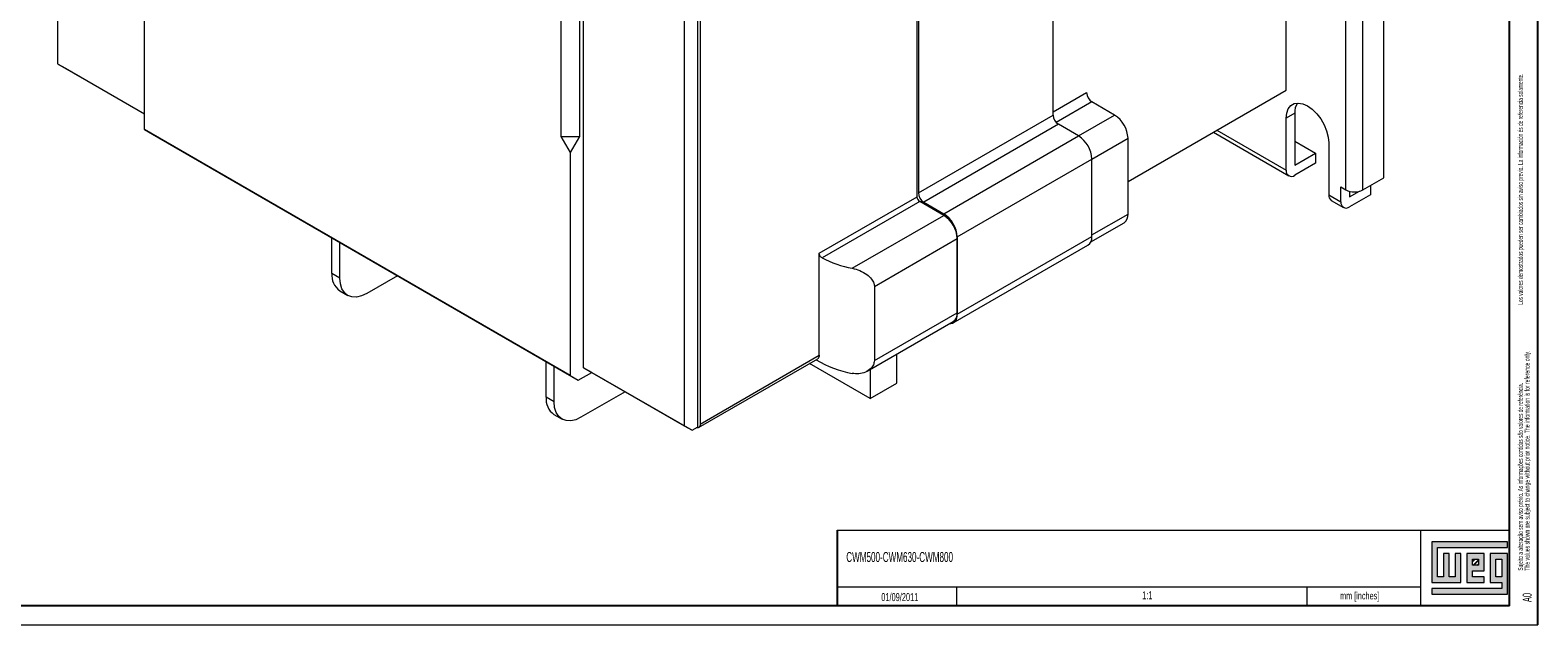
# Model space of a CAD drawing. Header units: millimetres. Extents: x 0 to 1189, y 0 to 841.
# Tile 5 of 10: x 791 to 1189, y 0 to 157. Entities that reach past the tile are written whole.
import ezdxf

# ---------------------------------------------------------------- set-up
doc = ezdxf.new("R2010")
doc.units = ezdxf.units.MM
doc.layers.add('FORMATO', color=7, linetype='Continuous')
doc.layers.add('LEGENDA', color=7, linetype='Continuous')
doc.styles.add('SLDTEXTSTYLE1', font='TXT', dxfattribs={"width": 0.605})
doc.styles.add('SLDTEXTSTYLE2', font='TXT', dxfattribs={"width": 0.569583})

# ---------------------------------------------------------------- blocks, each defined once
blk = doc.blocks.new('SW_NOTE_0')
at = {"color": 0, "linetype": 'Continuous', "lineweight": 0, "attachment_point": 1, "rotation": 90}
for s, insert, char_height, style in [('Sujeito a alteração sem aviso prévio. As informações contidas são valores de referência.                                                           Los valores demostrados pueden ser cambiados sin aviso previo. La información és de referencia solamente.', (-1.71, 0), 1.32292, 'SLDTEXTSTYLE2'), ('The values shown are subject to change without prior notice. The information is for reference only.', (0.06, 0), 1.3229, 'SLDTEXTSTYLE1')]:
    blk.add_mtext(s, dxfattribs=dict(at, insert=insert, char_height=char_height, style=style))

msp = doc.modelspace()

# ---------------------------------------------------------------- hatches: boundary and pattern name
at = {"linetype": 'Continuous'}
msp.add_hatch(color=7, dxfattribs=at).paths.add_polyline_path([(1160.99, 21.93), (1160.99, 11.15), (1168.69, 11.15), (1168.69, 18.85), (1167.15, 18.85), (1167.15, 12.69), (1165.61, 12.69), (1165.61, 18.85), (1164.07, 18.85), (1164.07, 12.69), (1162.53, 12.69), (1162.53, 20.39), (1181.01, 20.39), (1181.01, 21.93)], flags=0)
h = msp.add_hatch(color=7, dxfattribs=at)
h.paths.add_polyline_path([(1160.99, 8.07), (1181.01, 8.07), (1181.01, 18.85), (1176.39, 18.85), (1176.39, 11.15), (1179.47, 11.15), (1179.47, 9.61), (1160.99, 9.61)], flags=0)
h.paths.add_polyline_path([(1177.93, 17.31), (1179.47, 17.31), (1179.47, 12.69), (1177.93, 12.69)], flags=0)
h = msp.add_hatch(color=7, dxfattribs=at)
h.paths.add_polyline_path([(1174.85, 12.69), (1171.77, 12.69), (1171.77, 14.23), (1174.85, 14.23), (1174.85, 18.85), (1170.23, 18.85), (1170.23, 11.15), (1174.85, 11.15)], flags=0)
h.paths.add_polyline_path([(1173.31, 15.77), (1171.77, 15.77), (1171.77, 17.31), (1173.31, 17.31)], flags=0)
h = msp.add_hatch(dxfattribs=at)
h.set_pattern_fill('ANSI31', color=8, scale=0.25, style=0)
h.paths.add_polyline_path([(1173.31, 15.77), (1171.77, 15.77), (1171.77, 17.31), (1173.31, 17.31)], flags=0)

# ---------------------------------------------------------------- linework, layer by layer
at = {"color": 7, "linetype": 'Continuous', "lineweight": 15}
for p, q in [((1148.32, 117.98), (1148.32, 344.16)), ((1138.28, 114.79), (1138.28, 340.97)), ((1142.8, 114.79), (1142.8, 340.97)), ((798.09, 330.97), (798.09, 148.06)), ((937.04, 67.85), (937.04, 250.75)), ((967.09, 239.94), (967.09, 52.14)), ((963.55, 235.45), (963.55, 52.54)), ((967.79, 238.32), (967.79, 52.94)), ((1025.07, 112.95), (1025.07, 235.4)), ((1025.42, 235.6), (1025.42, 113.98)), ((1122.51, 141.04), (1122.51, 196.16)), ((821.06, 130.72), (821.06, 189.51)), ((931.03, 188.49), (931.03, 128.89)), ((935.98, 188.49), (935.98, 128.89)), ((1060.99, 134.52), (1060.99, 181.47)), ((798.09, 148.06), (821.06, 134.8)), ((798.09, 148.06), (800.21, 146.84)), ((800.21, 146.84), (821.06, 134.8)), ((1080.79, 116.96), (1122.51, 141.04)), ((1077.25, 134.52), (1071.24, 137.99)), ((1025.42, 113.98), (1060.99, 134.52)), ((1062.4, 132.07), (1026.84, 111.53)), ((1067.71, 129), (1062.4, 132.07)), ((1124.81, 134.98), (1122.55, 133.67)), ((1122.55, 119.95), (1122.55, 133.67)), ((1124.81, 134.98), (1124.81, 121.26)), ((933.5, 65.81), (821.06, 130.72)), ((821.06, 130.72), (823.19, 129.49)), ((823.19, 129.49), (935.63, 64.58)), ((931.03, 128.89), (933.5, 124.6)), ((931.03, 128.89), (935.98, 128.89)), ((935.98, 128.89), (933.5, 124.6)), ((1032.14, 108.47), (1067.71, 129)), ((1080.79, 108.39), (1080.79, 128.39)), ((1103.32, 129.97), (1123.21, 118.49)), ((1124.81, 127.63), (1130.33, 124.44)), ((933.5, 124.6), (933.5, 65.81)), ((1124.81, 121.26), (1130.33, 124.44)), ((1130.33, 124.44), (1130.33, 121.83)), ((1133.78, 127.19), (1133.78, 113.47)), ((1035.68, 102.35), (1071.24, 122.88)), ((1071.24, 102.47), (1071.24, 122.88)), ((1130.33, 121.83), (1124.81, 118.65)), ((1137, 115.53), (1138.28, 114.79)), ((1137, 111.61), (1137, 115.53)), ((1142.8, 114.79), (1148.32, 117.98)), ((1144.78, 115.93), (1144.78, 113.48)), ((999.26, 98.05), (1025.07, 112.95)), ((1025.78, 111.73), (999.98, 96.84)), ((1032.14, 108.05), (1025.78, 111.73)), ((1026.84, 111.53), (1032.14, 108.47)), ((1133.78, 113.47), (1137, 111.61)), ((1134.44, 112), (1137.67, 110.14)), ((1139.27, 112.91), (1141.88, 114.42)), ((1139.27, 114.4), (1139.27, 112.91)), ((1144.78, 113.48), (1139.27, 110.3)), ((1007.95, 94.09), (1032.14, 108.05)), ((1070.95, 101.02), (1079.75, 106.1)), ((870.57, 92.74), (870.57, 102.14)), ((872.69, 91.51), (872.69, 100.92)), ((1013.8, 89.3), (1035.68, 101.93)), ((1034.64, 79.65), (1070.21, 100.18)), ((1035.68, 81.93), (1071.24, 102.47)), ((1035.68, 102.35), (1035.68, 81.93)), ((1035.68, 82.33), (1035.68, 101.93)), ((999.26, 71.11), (999.26, 98.05)), ((872.69, 91.51), (870.57, 92.74)), ((887.9, 92.13), (879.76, 87.43)), ((872.64, 88.16), (874.76, 86.93)), ((1013.8, 89.3), (1013.8, 69.71)), ((1011.93, 66.93), (1034.64, 80.04)), ((1013.8, 69.71), (1035.68, 82.33)), ((927.14, 60.08), (927.14, 69.48)), ((929.26, 58.86), (929.26, 68.26)), ((937.04, 67.85), (963.55, 52.54)), ((939.16, 66.62), (937.04, 67.85)), ((967.38, 52.03), (998.85, 70.2)), ((967.79, 52.94), (999.26, 71.11)), ((1012.7, 59.68), (996.67, 68.93)), ((1019.77, 63.76), (1019.77, 71.46)), ((933.5, 65.81), (935.63, 64.58)), ((935.63, 64.58), (939.16, 66.62)), ((939.16, 66.62), (965.67, 51.32)), ((1012.7, 67.38), (1012.7, 59.68)), ((1012.7, 59.68), (1019.77, 63.76)), ((929.26, 58.86), (927.14, 60.08)), ((948.01, 61.52), (936.33, 54.77)), ((929.21, 55.5), (931.33, 54.28)), ((963.55, 52.54), (965.67, 51.32)), ((965.67, 51.32), (967.09, 52.14))]:
    msp.add_line(p, q, dxfattribs=at)
at = {"color": 8, "linetype": 'Continuous', "lineweight": 15}
for p, q in [((1060.99, 135.33), (1069.83, 140.43)), ((1071.24, 137.99), (1061.82, 132.55)), ((1067.71, 129), (1077.25, 134.52)), ((1071.24, 122.88), (1080.79, 128.39)), ((1104.26, 130.51), (1122.55, 119.95)), ((1071.24, 102.88), (1080.79, 108.39))]:
    msp.add_line(p, q, dxfattribs=at)
at = {"color": 7, "linetype": 'Continuous', "lineweight": 0}
for p, q in [((1181.01, 21.93), (1160.99, 21.93)), ((1160.99, 21.93), (1160.99, 11.15)), ((1162.53, 20.39), (1181.01, 20.39)), ((1162.53, 12.69), (1162.53, 20.39)), ((1181.01, 20.39), (1181.01, 21.93)), ((1165.61, 18.85), (1164.07, 18.85)), ((1164.07, 18.85), (1164.07, 12.69)), ((1165.61, 12.69), (1165.61, 18.85)), ((1168.69, 18.85), (1167.15, 18.85)), ((1167.15, 18.85), (1167.15, 12.69)), ((1168.69, 11.15), (1168.69, 18.85)), ((1174.85, 18.85), (1170.23, 18.85)), ((1170.23, 18.85), (1170.23, 11.15)), ((1171.77, 17.31), (1173.31, 17.31)), ((1171.77, 15.77), (1171.77, 17.31)), ((1173.31, 17.31), (1173.31, 15.77)), ((1174.85, 14.23), (1174.85, 18.85)), ((1181.01, 18.85), (1176.39, 18.85)), ((1176.39, 18.85), (1176.39, 11.15)), ((1177.93, 12.69), (1177.93, 17.31)), ((1177.93, 17.31), (1179.47, 17.31)), ((1179.47, 17.31), (1179.47, 12.69)), ((1181.01, 8.07), (1181.01, 18.85)), ((1164.07, 12.69), (1162.53, 12.69)), ((1167.15, 12.69), (1165.61, 12.69)), ((1173.31, 15.77), (1171.77, 15.77)), ((1171.77, 14.23), (1174.85, 14.23)), ((1171.77, 12.69), (1171.77, 14.23)), ((1174.85, 12.69), (1171.77, 12.69)), ((1174.85, 11.15), (1174.85, 12.69)), ((1179.47, 12.69), (1177.93, 12.69)), ((1035.52, 10.02), (1035.52, 5)), ((1128, 10.03), (1128, 5)), ((1160.99, 11.15), (1168.69, 11.15)), ((1160.99, 9.61), (1160.99, 8.07)), ((1179.47, 9.61), (1160.99, 9.61)), ((1160.99, 8.07), (1181.01, 8.07)), ((1170.23, 11.15), (1174.85, 11.15)), ((1176.39, 11.15), (1179.47, 11.15)), ((1179.47, 11.15), (1179.47, 9.61))]:
    msp.add_line(p, q, dxfattribs=at)
at = {"color": 7, "linetype": 'Continuous', "lineweight": 15, "flags": 128}
for points in [[(1122.55, 133.67), (1122.69, 135.03), (1123.11, 136.16), (1123.77, 137.01), (1124.66, 137.52), (1125.73, 137.68), (1126.92, 137.47), (1128.17, 136.91), (1129.42, 136.03), (1130.6, 134.86), (1131.67, 133.48), (1132.56, 131.94), (1133.23, 130.32), (1133.64, 128.71), (1133.78, 127.19)], [(879.76, 87.43), (878.38, 86.79), (877.05, 86.49), (875.83, 86.54), (874.76, 86.93), (873.88, 87.66), (873.23, 88.7), (872.82, 90), (872.69, 91.51)], [(936.33, 54.77), (934.95, 54.13), (933.62, 53.83), (932.4, 53.88), (931.33, 54.28), (930.45, 55.01), (929.79, 56.04), (929.39, 57.34), (929.26, 58.86)], [(967.79, 52.94), (967.77, 52.64), (967.69, 52.38), (967.56, 52.17), (967.38, 52.03), (967.17, 51.95), (966.92, 51.94), (966.78, 51.96)]]:
    msp.add_lwpolyline(points, dxfattribs=at)
at = {"color": 7, "linetype": 'Continuous', "lineweight": 15}
for centre, radius, start, end in [((1072.9, 140.57), 3.07, 182.6054, 237.3947), ((1129.56, 135.22), 4.75, 148.8609, 182.9129), ((1064.06, 134.66), 3.07, 182.6049, 237.3952), ((1073.11, 128.04), 7.68, 2.6057, 57.3943), ((1063.57, 122.53), 7.68, 2.6055, 57.3944), ((1123.93, 119.73), 1.4, 170.786, 309.2033), ((1026.6, 113.02), 1.54, 182.6045, 237.395), ((1028.49, 114.12), 3.07, 182.6049, 237.3952), ((1135.3, 113.27), 1.53, 172.741, 235.9468), ((1138.38, 111.38), 1.4, 170.786, 309.2033), ((1140.54, 119.16), 4.92, 242.6096, 297.3905), ((1028, 102), 7.68, 2.6055, 57.3944), ((1028, 101.58), 7.68, 2.6055, 57.3945), ((1078.26, 108.15), 2.54, 306.006, 5.3062), ((1068.82, 102.18), 2.44, 304.6236, 6.6886), ((1013.53, 123.17), 29.61, 242.7821, 259.1424), ((875.49, 92.21), 4.95, 173.8694, 234.8184), ((1033.55, 81.57), 2.15, 270.024, 9.7419), ((1033.26, 82.05), 2.44, 304.6236, 6.6885), ((1012.98, 93.67), 27.81, 238.4976, 259.5712), ((932.06, 59.55), 4.95, 173.8694, 234.8184)]:
    msp.add_arc(centre, radius, start, end, dxfattribs=at)
for points, knots in [([(999.98, 96.84), (999.9, 96.89), (999.73, 97), (999.52, 97.26), (999.36, 97.56), (999.27, 97.83), (999.26, 97.99), (999.26, 98.05)], [0, 0, 0, 0, 0.214637, 0.429288, 0.643817, 0.8584, 1, 1, 1, 1]), ([(1007.95, 94.09), (1008.63, 93.91), (1009.98, 93.54), (1011.78, 92.53), (1013.05, 91.37), (1013.71, 90.26), (1013.77, 89.58), (1013.8, 89.3)], [0, 0, 0, 0, 0.248319, 0.4962293, 0.7102468, 0.879584, 1, 1, 1, 1]), ([(999.26, 71.11), (999.24, 70.94), (999.21, 70.59), (999.04, 70.29), (998.88, 70.23), (998.84, 70.22)], [0, 0, 0, 0, 0.429595, 0.859191, 1, 1, 1, 1]), ([(1013.8, 69.71), (1013.75, 69.32), (1013.64, 68.55), (1012.8, 67.46), (1011.47, 66.6), (1009.74, 66.13), (1008.53, 66.26), (1007.95, 66.33)], [0, 0, 0, 0, 0.165547, 0.330303, 0.556032, 0.784885, 1, 1, 1, 1])]:
    msp.add_open_spline(points, degree=3, knots=knots, dxfattribs=at)
at = {"layer": 'FORMATO'}
for p, q in [((1189, 0), (1189, 841)), ((1181.52, 5), (1181.52, 831)), ((1004, 25), (1004, 5)), ((1181.52, 5), (22.52, 5))]:
    msp.add_line(p, q, dxfattribs=at)
at = {"layer": 'FORMATO', "lineweight": 0}
for p, q in [((1004, 25), (1181.52, 25)), ((1158, 25), (1158, 5)), ((1004, 10.02), (1035.52, 10.02)), ((1035.52, 10.02), (1158, 10.03)), ((0, 0), (1189, 0))]:
    msp.add_line(p, q, dxfattribs=at)

# ---------------------------------------------------------------- block references
at = {"color": 7, "linetype": 'Continuous', "lineweight": 0}
msp.add_blockref('SW_NOTE_0', (1185.45, 14.3), dxfattribs=at)

# ---------------------------------------------------------------- texts
at = {"layer": 'FORMATO', "insert": (1136.78, 8.62), "char_height": 1.9, "attachment_point": 1, "style": 'SLDTEXTSTYLE1'}
msp.add_mtext('mm [inches]', dxfattribs=at)
at = {"layer": 'LEGENDA', "style": 'SLDTEXTSTYLE1'}
for s, insert, char_height, attachment_point in [('CWM500-CWM630-CWM800', (1006.39, 19.22), 2.6458, 1), ('01/09/2011', (1020.52, 8.38), 2.117, 2), ('1:1', (1085.89, 8.85), 2.117, 2)]:
    msp.add_mtext(s, dxfattribs=dict(at, insert=insert, char_height=char_height, attachment_point=attachment_point))
at = {"layer": 'LEGENDA', "insert": (1184.98, 5.98), "char_height": 2.381, "attachment_point": 1, "rotation": 90, "style": 'SLDTEXTSTYLE1'}
msp.add_mtext('A0', dxfattribs=at)

doc.saveas('drawing.dxf')
